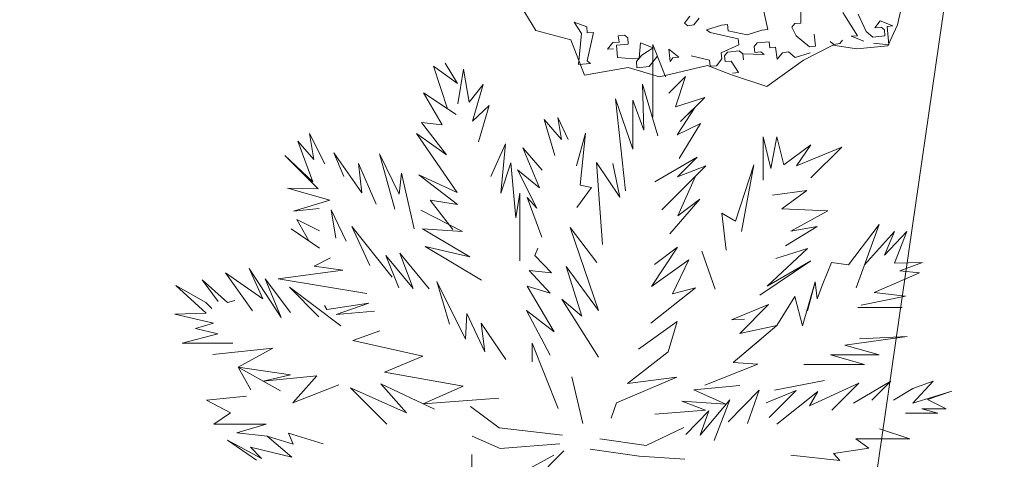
# Model space of a CAD drawing. Header units: millimetres. Extents: x 6487905018 to 6488192500, y 5882180700 to 5882375224.
# Tile 212 of 256: x 6488056913 to 6488058735, y 5882289882 to 5882290696. Entities that reach past the tile are written whole.
import ezdxf
from ezdxf.xclip import XClip

# ---------------------------------------------------------------- set-up
doc = ezdxf.new("R2010")
doc.units = ezdxf.units.MM
doc.header["$MEASUREMENT"] = 0
doc.header["$XCLIPFRAME"] = 2
doc.linetypes.add('L_0_09', pattern=[2500, 2000, -500])
doc.linetypes.add('Wipeout_Contour', pattern=[1000, 0, -1000])
doc.layers.add('drzewa_Nr_pióra__154', color=94, linetype='Continuous', lineweight=5)
doc.layers.add('Zamość 06.10._2_przewod_elektroenergetyczny___projektowany_lub_w_budowie__linia____ob__projektowany_Nr_pióra__1', color=7, linetype='Continuous', lineweight=0)
doc.layers.add('Mapa cyfrowa', color=7, linetype='Continuous')
doc.layers.add('Zamość 06.10._2_Mapa cyfrowa', color=7, linetype='Continuous')

# ---------------------------------------------------------------- blocks, each defined once
blk = doc.blocks.new('Rysunek_1_2')
at = {"color": 254, "linetype": 'Wipeout_Contour', "lineweight": 0, "ltscale": 70061284114.24681}
blk.add_wipeout([(6487915525.867126, 5882181505.900702), (6488146644.289524, 5882181505.900702), (6488146644.289524, 5882373115.540435), (6488107628.768834, 5882373115.540435), (6488107628.768834, 5882320263.490532), (6488101226.436201, 5882320263.490532), (6488101226.436201, 5882373115.540435), (6487915525.867126, 5882373115.540435)], dxfattribs=at).dxf.layer = 'Zamość 06.10._2_Mapa cyfrowa'
at = {"layer": 'Zamość 06.10._2_przewod_elektroenergetyczny___projektowany_lub_w_budowie__linia____ob__projektowany_Nr_pióra__1', "linetype": 'L_0_09', "flags": 128}
blk.add_lwpolyline([(6488054460, 5882297950), (6488056220, 5882299210), (6488059670, 5882297960), (6488052560, 5882248750), (6488032030.000001, 5882244930), (6488029080, 5882261360), (6488026000, 5882260550)], dxfattribs=at)

msp = doc.modelspace()

# ---------------------------------------------------------------- block references
at = {"layer": 'Mapa cyfrowa', "color": 22, "linetype": 'Continuous', "lineweight": 5}
ref = msp.add_blockref('Rysunek_1_2', (0, 0), dxfattribs=at)
XClip(ref).set_block_clipping_path([(6487915525.8671264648, 5882181505.9007024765), (6488146644.2895231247, 5882181505.9007024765), (6488146644.2895231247, 5882373115.5404348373), (6488107628.7688331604, 5882373115.5404348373), (6488107628.7688331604, 5882320263.4905319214), (6488101226.4362001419, 5882320263.4905319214), (6488101226.4362001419, 5882373115.5404348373), (6487915525.8671264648, 5882373115.5404348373)])

# ---------------------------------------------------------------- next in the draw order: linework, layer by layer
at = {"layer": 'drzewa_Nr_pióra__154', "linetype": 'Continuous'}
for p, q in [((6488058359.19963, 5882290740.573852), (6488058358.98901, 5882290689.076516)), ((6488058297.678149, 5882290677.212504), (6488058286.567246, 5882290727.114878)), ((6488057868.310959, 5882290675.508941), (6488057840.991039, 5882290719.90381)), ((6488058463.4899, 5882290665.838303), (6488058436.528155, 5882290708.572806)), ((6488058464.918037, 5882290705.549706), (6488058479.718184, 5882290673.47058)), ((6488058544.478966, 5882290716.488819), (6488058537.648987, 5882290685.75391)), ((6488057952.551879, 5882290670.06303), (6488057938.882285, 5882290691.198077)), ((6488057938.882285, 5882290691.198077), (6488057962.365405, 5882290682.137662)), ((6488058143.274887, 5882290689.339816), (6488058153.465856, 5882290701.878857)), ((6488058149.312202, 5882290684.433053), (6488058143.274887, 5882290689.339816)), ((6488058160.633724, 5882290686.028015), (6488058149.312202, 5882290684.433053)), ((6488058170.44725, 5882290698.102647), (6488058160.633724, 5882290686.028015)), ((6488058184.116844, 5882290676.967599), (6488058211.753616, 5882290685.352986)), ((6488058211.753616, 5882290685.352986), (6488058222.697695, 5882290686.48354)), ((6488058222.697695, 5882290686.48354), (6488058224.292657, 5882290675.162018)), ((6488058347.580523, 5882290688.323407), (6488058342.296316, 5882290681.821682)), ((6488058358.98901, 5882290689.076516), (6488058347.580523, 5882290688.323407)), ((6488058495.569026, 5882290680.638449), (6488058505.759995, 5882290693.177489)), ((6488058505.759995, 5882290693.177489), (6488058529.243114, 5882290684.117074)), ((6488058537.648987, 5882290685.75391), (6488058519.556597, 5882290647.028222)), ((6488057933.195767, 5882290658.43399), (6488057868.310959, 5882290675.508941)), ((6488057946.970088, 5882290612.905823), (6488057952.551879, 5882290670.06303)), ((6488057962.365405, 5882290682.137662), (6488057963.495957, 5882290671.193583)), ((6488057974.904446, 5882290671.946692), (6488057963.285338, 5882290619.696248)), ((6488057963.495957, 5882290671.193583), (6488057974.904446, 5882290671.946692)), ((6488058020.653165, 5882290665.611792), (6488058032.439096, 5882290666.82931)), ((6488058032.439096, 5882290666.82931), (6488058038.476412, 5882290661.922547)), ((6488058190.618568, 5882290671.683393), (6488058184.116844, 5882290676.967599)), ((6488058242.869014, 5882290660.064286), (6488058190.618568, 5882290671.683393)), ((6488058224.292657, 5882290675.162018), (6488058259.097299, 5882290667.696564)), ((6488058259.097299, 5882290667.696564), (6488058286.734071, 5882290676.081951)), ((6488058286.734071, 5882290676.081951), (6488058297.678149, 5882290677.212504)), ((6488058342.296316, 5882290681.821682), (6488058349.928595, 5882290665.593397)), ((6488058385.950754, 5882290646.342012), (6488058383.602682, 5882290669.072021)), ((6488058479.718184, 5882290673.47058), (6488058492.257225, 5882290663.279611)), ((6488058507.354957, 5882290681.855968), (6488058495.569026, 5882290680.638449)), ((6488058513.392273, 5882290676.949204), (6488058507.354957, 5882290681.855968)), ((6488058514.145383, 5882290665.540717), (6488058513.392273, 5882290676.949204)), ((6488058529.243114, 5882290684.117074), (6488058518.299036, 5882290682.986521)), ((6488058518.299036, 5882290682.986521), (6488058521.77766, 5882290649.312432)), ((6488057958.273793, 5882290592.873638), (6488057933.195767, 5882290658.43399)), ((6488058000.64867, 5882290640.998119), (6488058010.83964, 5882290653.53716)), ((6488058010.83964, 5882290653.53716), (6488058022.248127, 5882290654.29027)), ((6488058039.229522, 5882290650.51406), (6488058017.341364, 5882290648.252954)), ((6488058017.341364, 5882290648.252954), (6488058019.225027, 5882290625.900388)), ((6488058022.248127, 5882290654.29027), (6488058020.653165, 5882290665.611792)), ((6488058038.476412, 5882290661.922547), (6488058039.229522, 5882290650.51406)), ((6488058059.40084, 5882290624.094806), (6488058061.959532, 5882290652.862131)), ((6488058061.959532, 5882290652.862131), (6488058085.442651, 5882290643.801716)), ((6488058084.520785, 5882290515.295159), (6488058084.520785, 5882290649.847523)), ((6488058084.520785, 5882290649.847523), (6488058108.050942, 5882290589.603402)), ((6488058211.078588, 5882290634.233095), (6488058243.999566, 5882290649.120207)), ((6488058243.999566, 5882290649.120207), (6488058242.869014, 5882290660.064286)), ((6488058277.673655, 5882290652.598832), (6488058272.389448, 5882290646.097107)), ((6488058300.026221, 5882290654.482494), (6488058277.673655, 5882290652.598832)), ((6488058301.156774, 5882290643.538416), (6488058300.026221, 5882290654.482494)), ((6488058349.928595, 5882290665.593397), (6488058374.542267, 5882290645.588902)), ((6488058418.124338, 5882290648.189021), (6488058363.4845, 5882290620.869102)), ((6488058413.123117, 5882290655.104843), (6488058419.624843, 5882290649.820637)), ((6488058462.519208, 5882290641.359041), (6488058418.124338, 5882290648.189021)), ((6488058419.624843, 5882290649.820637), (6488058430.946364, 5882290651.415599)), ((6488058430.946364, 5882290651.415599), (6488058435.853127, 5882290657.452915)), ((6488058452.081412, 5882290665.085193), (6488058463.4899, 5882290665.838303)), ((6488058475.564531, 5882290656.024776), (6488058452.081412, 5882290665.085193)), ((6488058492.257225, 5882290663.279611), (6488058514.145383, 5882290665.540717)), ((6488058521.77766, 5882290649.312432), (6488058493.010335, 5882290651.871123)), ((6488058012.057158, 5882290641.751229), (6488058000.64867, 5882290640.998119)), ((6488058064.307603, 5882290630.132122), (6488058054.494078, 5882290618.05749)), ((6488058085.442651, 5882290643.801716), (6488058064.307603, 5882290630.132122)), ((6488058116.558048, 5882290618.513015), (6488058114.209976, 5882290641.243025)), ((6488058114.209976, 5882290641.243025), (6488058132.786332, 5882290626.145292)), ((6488058212.67355, 5882290622.911573), (6488058211.078588, 5882290634.233095)), ((6488058222.864519, 5882290635.450614), (6488058217.580313, 5882290628.948889)), ((6488058244.752676, 5882290637.71172), (6488058222.864519, 5882290635.450614)), ((6488058251.254401, 5882290632.427513), (6488058244.752676, 5882290637.71172)), ((6488058290.965805, 5882290630.999375), (6488058251.254401, 5882290632.427513)), ((6488058251.254401, 5882290632.427513), (6488058252.384953, 5882290621.483435)), ((6488058252.384953, 5882290621.483435), (6488058251.254401, 5882290632.427513)), ((6488058272.389448, 5882290646.097107), (6488058273.520001, 5882290635.153028)), ((6488058273.520001, 5882290635.153028), (6488058284.92849, 5882290635.906138)), ((6488058284.92849, 5882290635.906138), (6488058290.965805, 5882290630.999375)), ((6488058312.100853, 5882290644.668969), (6488058301.156774, 5882290643.538416)), ((6488058314.826367, 5882290622.403368), (6488058312.100853, 5882290644.668969)), ((6488058324.639894, 5882290634.478), (6488058314.826367, 5882290622.403368)), ((6488058335.961415, 5882290636.072962), (6488058324.639894, 5882290634.478)), ((6488058348.500456, 5882290625.881993), (6488058335.961415, 5882290636.072962)), ((6488058376.137228, 5882290634.267381), (6488058348.500456, 5882290625.881993)), ((6488058374.542267, 5882290645.588902), (6488058385.950754, 5882290646.342012)), ((6488058519.556597, 5882290647.028222), (6488058462.519208, 5882290641.359041)), ((6488057723.320043, 5882290577.601231), (6488057700.535127, 5882290615.087193)), ((6488057700.535127, 5882290615.087193), (6488057723.320043, 5882290577.601231)), ((6488057969.322654, 5882290614.789485), (6488057946.970088, 5882290612.905823)), ((6488057963.285338, 5882290619.696248), (6488057969.322654, 5882290614.789485)), ((6488058019.225027, 5882290625.900388), (6488058047.992352, 5882290623.341697)), ((6488058047.992352, 5882290623.341697), (6488058059.40084, 5882290624.094806)), ((6488058054.494078, 5882290618.05749), (6488058055.247187, 5882290606.649003)), ((6488058077.977197, 5882290608.997074), (6488058093.074928, 5882290627.573431)), ((6488058121.842254, 5882290625.01474), (6488058116.558048, 5882290618.513015)), ((6488058132.786332, 5882290626.145292), (6488058121.842254, 5882290625.01474)), ((6488058155.516342, 5882290628.493364), (6488058189.943541, 5882290620.563501)), ((6488058189.943541, 5882290620.563501), (6488058191.074093, 5882290609.619423)), ((6488058202.482581, 5882290610.372533), (6488058212.67355, 5882290622.911573)), ((6488058217.580313, 5882290628.948889), (6488058218.710866, 5882290618.00481)), ((6488058218.710866, 5882290618.00481), (6488058229.654944, 5882290619.135364)), ((6488058229.654944, 5882290619.135364), (6488058243.324538, 5882290598.000316)), ((6488058363.4845, 5882290620.869102), (6488058295.95752, 5882290571.860687)), ((6488057704.781436, 5882290530.749992), (6488057678.536765, 5882290609.411283)), ((6488057678.536765, 5882290609.411283), (6488057723.320043, 5882290577.601231)), ((6488057723.946444, 5882290539.745152), (6488057734.065949, 5882290603.99048)), ((6488057734.065949, 5882290603.99048), (6488057744.816966, 5882290543.042058)), ((6488058039.060455, 5882290607.209142), (6488057958.273793, 5882290592.873638)), ((6488058097.115285, 5882290590.134192), (6488058039.060455, 5882290607.209142)), ((6488058055.247187, 5882290606.649003), (6488058077.977197, 5882290608.997074)), ((6488058185.905023, 5882290610.624131), (6488058097.115285, 5882290590.134192)), ((6488058230.299892, 5882290593.549182), (6488058185.905023, 5882290610.624131)), ((6488058191.074093, 5882290609.619423), (6488058202.482581, 5882290610.372533)), ((6488058295.95752, 5882290571.860687), (6488058230.299892, 5882290593.549182)), ((6488058243.324538, 5882290598.000316), (6488058232.38046, 5882290596.869762)), ((6488057744.816966, 5882290543.042058), (6488057770.747646, 5882290575.626074)), ((6488057770.747646, 5882290575.626074), (6488057751.117625, 5882290508.083943)), ((6488058068.168295, 5882290490.930958), (6488058065.898068, 5882290576.250695)), ((6488058065.898068, 5882290576.250695), (6488058093.773589, 5882290480.41313)), ((6488058114.574123, 5882290559.715167), (6488058145.124908, 5882290590.265952)), ((6488058145.124908, 5882290590.265952), (6488058126.870804, 5882290534.162548)), ((6488057694.643688, 5882290500.804197), (6488057659.9848, 5882290560.025673)), ((6488057659.9848, 5882290560.025673), (6488057720.513594, 5882290520.468648)), ((6488058033.972053, 5882290379.010525), (6488058015.771585, 5882290549.314899)), ((6488058015.771585, 5882290549.314899), (6488058047.679612, 5882290456.005967)), ((6488058047.679612, 5882290456.005967), (6488058047.679612, 5882290546.398342)), ((6488058047.679612, 5882290546.398342), (6488058068.168295, 5882290490.930958)), ((6488058126.870804, 5882290534.162548), (6488058180.875827, 5882290551.914967)), ((6488058180.875827, 5882290551.914967), (6488058136.013929, 5882290507.053069)), ((6488057751.117625, 5882290508.083943), (6488057781.667927, 5882290536.625072)), ((6488057781.667927, 5882290536.625072), (6488057761.820505, 5882290469.473357)), ((6488058129.850556, 5882290482.337733), (6488058162.882107, 5882290533.921246)), ((6488058162.882107, 5882290533.921246), (6488058136.013929, 5882290507.053069)), ((6488057703.072495, 5882290445.747736), (6488057656.86472, 5882290505.42427)), ((6488057656.86472, 5882290505.42427), (6488057694.643688, 5882290500.804197)), ((6488057903.360873, 5882290444.264394), (6488057883.842851, 5882290511.022847)), ((6488057883.842851, 5882290511.022847), (6488057915.59772, 5882290474.092722)), ((6488057915.59772, 5882290474.092722), (6488057908.980366, 5882290514.70527)), ((6488057908.980366, 5882290514.70527), (6488057928.311694, 5882290474.223468)), ((6488058172.757463, 5882290503.827771), (6488058129.850556, 5882290482.337733)), ((6488058133.249014, 5882290438.672802), (6488058172.757463, 5882290503.827771)), ((6488057457.026668, 5882290437.160566), (6488057449.37939, 5882290485.143749)), ((6488057449.37939, 5882290485.143749), (6488057477.460111, 5882290428.982306)), ((6488057722.386403, 5882290375.940943), (6488057647.504479, 5882290485.143749)), ((6488057647.504479, 5882290485.143749), (6488057703.072495, 5882290445.747736)), ((6488057943.310978, 5882290425.389339), (6488057960.283599, 5882290485.493489)), ((6488057960.283599, 5882290485.493489), (6488057950.031202, 5882290389.157364)), ((6488057455.307956, 5882290395.442238), (6488057427.538829, 5882290471.103388)), ((6488057427.538829, 5882290471.103388), (6488057457.026668, 5882290437.160566)), ((6488057784.788007, 5882290405.581705), (6488057811.888854, 5882290466.186847)), ((6488057811.888854, 5882290466.186847), (6488057803.508488, 5882290374.380903)), ((6488058289.043927, 5882290398.780835), (6488058289.043927, 5882290479.116735)), ((6488058289.043927, 5882290479.116735), (6488058303.061745, 5882290420.129425)), ((6488058303.061745, 5882290420.129425), (6488058314.284298, 5882290479.116735)), ((6488058314.284298, 5882290479.116735), (6488058327.308595, 5882290426.849621)), ((6488057512.739734, 5882290405.327215), (6488057494.045066, 5882290449.4983)), ((6488057494.045066, 5882290449.4983), (6488057546.453107, 5882290375.20582)), ((6488057606.943438, 5882290344.740142), (6488057578.862716, 5882290447.702786)), ((6488057578.862716, 5882290447.702786), (6488057614.988503, 5882290372.561452)), ((6488057874.829424, 5882290384.483808), (6488057844.06953, 5882290458.623068)), ((6488057844.06953, 5882290458.623068), (6488057880.182557, 5882290417.214419)), ((6488058377.206475, 5882290463.805308), (6488058327.308595, 5882290426.849621)), ((6488058350.645909, 5882290424.99576), (6488058377.206475, 5882290463.805308)), ((6488058434.31195, 5882290459.73984), (6488058350.645909, 5882290424.99576)), ((6488058377.417818, 5882290402.845708), (6488058434.31195, 5882290459.73984)), ((6488057465.173434, 5882290382.88531), (6488057403.807133, 5882290444.251612)), ((6488057403.807133, 5882290444.251612), (6488057455.307956, 5882290395.442238)), ((6488057546.453107, 5882290375.20582), (6488057539.66876, 5882290429.553889)), ((6488057539.66876, 5882290429.553889), (6488057572.622556, 5882290354.100382)), ((6488057803.508488, 5882290374.380903), (6488057821.943767, 5882290430.55629)), ((6488057821.943767, 5882290430.55629), (6488057831.290726, 5882290328.837479)), ((6488057991.663835, 5882290279.944428), (6488057980.634136, 5882290431.558447)), ((6488057980.634136, 5882290431.558447), (6488058023.936584, 5882290367.028845)), ((6488058023.936584, 5882290367.028845), (6488058010.826188, 5882290429.453331)), ((6488058010.826188, 5882290429.453331), (6488058023.936584, 5882290367.028845)), ((6488058166.578724, 5882290441.415391), (6488058088.573456, 5882290395.910958)), ((6488058130.174524, 5882290405.011192), (6488058166.578724, 5882290441.415391)), ((6488057614.988503, 5882290372.561452), (6488057619.423759, 5882290411.821865)), ((6488057619.423759, 5882290411.821865), (6488057642.824359, 5882290308.85922)), ((6488057870.242973, 5882290346.772095), (6488057834.495544, 5882290418.102569)), ((6488057834.495544, 5882290418.102569), (6488057874.829424, 5882290384.483808)), ((6488058101.57379, 5882290343.909622), (6488058182.825877, 5882290425.16171)), ((6488058182.825877, 5882290425.16171), (6488058130.174524, 5882290405.011192)), ((6488058271.842525, 5882290426.751581), (6488058237.558012, 5882290322.586635)), ((6488058248.986065, 5882290303.819813), (6488058271.842525, 5882290426.751581)), ((6488057723.13939, 5882290353.51462), (6488057651.727096, 5882290408.447621)), ((6488057651.727096, 5882290408.447621), (6488057722.386403, 5882290375.940943)), ((6488058163.526072, 5882290405.861904), (6488058118.28056, 5882290360.616393)), ((6488058131.137146, 5882290332.74199), (6488058163.526072, 5882290405.861904)), ((6488057486.677223, 5882290361.736478), (6488057408.818347, 5882290383.741143)), ((6488057408.818347, 5882290383.741143), (6488057465.173434, 5882290382.88531)), ((6488057831.290726, 5882290328.837479), (6488057838.699234, 5882290374.795031)), ((6488057838.699234, 5882290374.795031), (6488057838.699234, 5882290249.577697)), ((6488057971.542619, 5882290384.960379), (6488057943.912095, 5882290347.860222)), ((6488057950.031202, 5882290389.157364), (6488057971.542619, 5882290384.960379)), ((6488058369.961429, 5882290379.719627), (6488058306.245329, 5882290370.810089)), ((6488058323.813055, 5882290345.592963), (6488058369.961429, 5882290379.719627)), ((6488057419.738628, 5882290341.620062), (6488057486.677223, 5882290361.736478)), ((6488057714.460473, 5882290307.535826), (6488057672.33497, 5882290361.618976)), ((6488057672.33497, 5882290361.618976), (6488057723.13939, 5882290353.51462)), ((6488057879.18541, 5882290292.975544), (6488057851.86973, 5882290366.580703)), ((6488057851.86973, 5882290366.580703), (6488057870.242973, 5882290346.772095)), ((6488058116.35127, 5882290299.346315), (6488058171.554529, 5882290363.826395)), ((6488058171.554529, 5882290363.826395), (6488058131.137146, 5882290332.74199)), ((6488057467.354213, 5882290346.476054), (6488057419.738628, 5882290341.620062)), ((6488057498.275414, 5882290291.278975), (6488057489.46734, 5882290343.669252)), ((6488057489.46734, 5882290343.669252), (6488057517.144751, 5882290285.548168)), ((6488057732.45324, 5882290303.497066), (6488057655.529922, 5882290343.315162)), ((6488058408.635522, 5882290342.082815), (6488058323.813055, 5882290345.592963)), ((6488058339.939656, 5882290304.388332), (6488058408.635522, 5882290342.082815)), ((6488057448.316592, 5882290286.276096), (6488057425.978788, 5882290326.019661)), ((6488057425.978788, 5882290326.019661), (6488057467.975029, 5882290305.13922)), ((6488058237.558012, 5882290322.586635), (6488058212.614329, 5882290337.514642)), ((6488058212.614329, 5882290337.514642), (6488058220.571273, 5882290269.4363)), ((6488057468.042883, 5882290272.88142), (6488057415.058508, 5882290308.85922)), ((6488057415.058508, 5882290308.85922), (6488057448.316592, 5882290286.276096)), ((6488057561.063801, 5882290241.025617), (6488057527.456514, 5882290312.900128)), ((6488057527.456514, 5882290312.900128), (6488057602.398482, 5882290219.337016)), ((6488057746.282596, 5882290256.730807), (6488057658.16486, 5882290308.485497)), ((6488057658.16486, 5882290308.485497), (6488057732.45324, 5882290303.497066)), ((6488057984.050771, 5882290157.74484), (6488057931.79311, 5882290311.358627)), ((6488057931.79311, 5882290311.358627), (6488057980.930691, 5882290246.667124)), ((6488058330.009502, 5882290276.935541), (6488058388.677564, 5882290312.836957)), ((6488058388.677564, 5882290312.836957), (6488058339.939656, 5882290304.388332)), ((6488058503.529673, 5882290316.389013), (6488058446.620869, 5882290242.084574)), ((6488058460.846975, 5882290199.573212), (6488058503.529673, 5882290316.389013)), ((6488058532.190697, 5882290303.893034), (6488058476.320765, 5882290241.922531)), ((6488058554.655273, 5882290303.893034), (6488058513.845312, 5882290260.159435)), ((6488058513.845312, 5882290260.159435), (6488058532.190697, 5882290303.893034)), ((6488058532.360834, 5882290245.318238), (6488058554.655273, 5882290303.893034)), ((6488057767.627565, 5882290213.696774), (6488057663.10488, 5882290276.098378)), ((6488057663.10488, 5882290276.098378), (6488057746.282596, 5882290256.730807)), ((6488057871.745322, 5882290273.169559), (6488057866.592127, 5882290259.451423)), ((6488058082.073289, 5882290202.205982), (6488058130.174524, 5882290275.007853)), ((6488058130.174524, 5882290275.007853), (6488058087.786053, 5882290242.493576)), ((6488058200.257881, 5882290197.326755), (6488058175.192987, 5882290267.438791)), ((6488058296.579257, 5882290202.54213), (6488058370.764105, 5882290272.335613)), ((6488058370.764105, 5882290272.335613), (6488058312.580767, 5882290253.488197)), ((6488057457.964771, 5882290239.357531), (6488057487.995543, 5882290255.087934)), ((6488057641.264319, 5882290198.096375), (6488057590.289721, 5882290259.389074)), ((6488057590.289721, 5882290259.389074), (6488057614.743638, 5882290199.656414)), ((6488057671.040246, 5882290197.886465), (6488057616.69885, 5882290263.668155)), ((6488057616.69885, 5882290263.668155), (6488057641.264319, 5882290198.096375)), ((6488057866.592127, 5882290259.451423), (6488057897.102705, 5882290227.160207)), ((6488058151.452964, 5882290251.218512), (6488058082.073289, 5882290202.205982)), ((6488058121.396802, 5882290188.463186), (6488058151.452964, 5882290251.218512)), ((6488058282.961596, 5882290185.817439), (6488058377.203947, 5882290249.497158)), ((6488058377.203947, 5882290249.497158), (6488058296.579257, 5882290202.54213)), ((6488057362.975324, 5882290179.175963), (6488057337.368512, 5882290235.017323)), ((6488057337.368512, 5882290235.017323), (6488057396.650035, 5882290144.534998)), ((6488057391.345899, 5882290215.880831), (6488057510.876131, 5882290232.207347)), ((6488057510.876131, 5882290232.207347), (6488057457.964771, 5882290239.357531)), ((6488057897.102705, 5882290227.160207), (6488057856.079504, 5882290231.466154)), ((6488057856.079504, 5882290231.466154), (6488057894.658217, 5882290189.489651)), ((6488057953.526785, 5882290147.264606), (6488057924.537255, 5882290238.743964)), ((6488057924.537255, 5882290238.743964), (6488057984.050771, 5882290157.74484)), ((6488058415.166299, 5882290246.111851), (6488058399.657186, 5882290206.946913)), ((6488058446.620869, 5882290242.084574), (6488058415.166299, 5882290246.111851)), ((6488058583.74134, 5882290246.465384), (6488058532.360834, 5882290245.318238)), ((6488058541.719454, 5882290231.02362), (6488058583.74134, 5882290246.465384)), ((6488058578.046802, 5882290227.184673), (6488058541.719454, 5882290231.02362)), ((6488057280.376264, 5882290173.926969), (6488057250.735502, 5882290214.48801)), ((6488057250.735502, 5882290214.48801), (6488057297.437806, 5882290172.366087)), ((6488057343.608672, 5882290157.015319), (6488057293.687389, 5882290227.217122)), ((6488057293.687389, 5882290227.217122), (6488057362.975324, 5882290179.175963)), ((6488057396.650035, 5882290144.534998), (6488057367.009274, 5882290216.296842)), ((6488057367.009274, 5882290216.296842), (6488057413.810475, 5882290153.895239)), ((6488057555.20727, 5882290189.306245), (6488057391.345899, 5882290215.880831)), ((6488057737.986804, 5882290104.493969), (6488057685.023396, 5882290211.195383)), ((6488057685.023396, 5882290211.195383), (6488057708.346043, 5882290132.574691)), ((6488058361.833277, 5882290129.341891), (6488058385.315343, 5882290210.89526)), ((6488058385.315343, 5882290210.89526), (6488058370.988667, 5882290156.890515)), ((6488058388.670311, 5882290179.201919), (6488058385.315343, 5882290210.89526)), ((6488058494.19251, 5882290190.661847), (6488058578.046802, 5882290227.184673)), ((6488057257.780975, 5882290152.558725), (6488057201.645025, 5882290203.816521)), ((6488057201.645025, 5882290203.816521), (6488057257.629853, 5882290172.177314)), ((6488057466.851838, 5882290146.095038), (6488057412.250436, 5882290200.696441)), ((6488057412.250436, 5882290200.696441), (6488057507.412881, 5882290128.934597)), ((6488057894.658217, 5882290189.489651), (6488057852.371407, 5882290202.625882)), ((6488057852.371407, 5882290202.625882), (6488057902.292689, 5882290118.383718)), ((6488058081.176716, 5882290134.243895), (6488058163.975393, 5882290199.605915)), ((6488058163.975393, 5882290199.605915), (6488058121.396802, 5882290188.463186)), ((6488058399.657186, 5882290206.946913), (6488058388.670311, 5882290179.201919)), ((6488057297.437806, 5882290172.366087), (6488057311.290236, 5882290175.839496)), ((6488057984.381894, 5882290070.966825), (6488057916.043013, 5882290178.575891)), ((6488057916.043013, 5882290178.575891), (6488057953.526785, 5882290147.264606)), ((6488058314.028506, 5882290129.808462), (6488058347.423636, 5882290183.323015)), ((6488058347.423636, 5882290183.323015), (6488058361.833277, 5882290129.341891)), ((6488058470.373729, 5882290167.487354), (6488058552.226284, 5882290184.205446)), ((6488058552.226284, 5882290184.205446), (6488058494.19251, 5882290190.661847)), ((6488057257.629853, 5882290172.177314), (6488057268.740055, 5882290161.171986)), ((6488057481.283928, 5882290159.304804), (6488057476.918295, 5882290166.785643)), ((6488057476.918295, 5882290166.785643), (6488057481.283928, 5882290159.304804)), ((6488057559.083872, 5882290171.42508), (6488057481.283928, 5882290159.304804)), ((6488057498.765479, 5882290150.063726), (6488057559.083872, 5882290171.42508)), ((6488057569.586084, 5882290156.116006), (6488057498.765479, 5882290150.063726)), ((6488057902.292689, 5882290118.383718), (6488057850.811367, 5882290157.38472)), ((6488057850.811367, 5882290157.38472), (6488057894.901806, 5882290074.965318)), ((6488058298.796246, 5882290168.428578), (6488058230.472323, 5882290140.112693)), ((6488058245.551187, 5882290115.183519), (6488058298.796246, 5882290168.428578)), ((6488058464.433846, 5882290162.928256), (6488058546.212369, 5882290162.928256)), ((6488057200.084985, 5882290150.775158), (6488057257.780975, 5882290152.558725)), ((6488057271.71169, 5882290134.309258), (6488057200.084985, 5882290150.775158)), ((6488057740.642413, 5882290152.297288), (6488057737.986804, 5882290104.493969)), ((6488057773.867726, 5882290081.093369), (6488057740.642413, 5882290152.297288)), ((6488058230.472323, 5882290140.112693), (6488058254.577288, 5882290141.668678)), ((6488057238.231052, 5882290124.176417), (6488057271.71169, 5882290134.309258)), ((6488057279.612843, 5882290114.644602), (6488057238.231052, 5882290124.176417)), ((6488057529.466609, 5882290102.074003), (6488057579.443448, 5882290120.182597)), ((6488057812.868728, 5882290067.053007), (6488057767.283735, 5882290134.395343)), ((6488057767.283735, 5882290134.395343), (6488057773.867726, 5882290081.093369)), ((6488058129.910236, 5882290137.059611), (6488058058.478266, 5882290086.309936)), ((6488058112.885687, 5882290080.82153), (6488058129.910236, 5882290137.059611)), ((6488058233.430822, 5882290061.540001), (6488058314.028506, 5882290129.808462)), ((6488058314.028506, 5882290129.808462), (6488058245.551187, 5882290115.183519)), ((6488057213.520018, 5882290097.369189), (6488057279.612843, 5882290114.644602)), ((6488057659.202647, 5882290073.153825), (6488057529.466609, 5882290102.074003)), ((6488058233.430822, 5882290061.540001), (6488058284.592267, 5882290104.724914)), ((6488058284.592267, 5882290104.724914), (6488058233.430822, 5882290061.540001)), ((6488058440.16207, 5882290093.630783), (6488058555.198199, 5882290109.714904)), ((6488058555.198199, 5882290109.714904), (6488058466.976709, 5882290105.232675)), ((6488057307.095252, 5882290097.369189), (6488057213.520018, 5882290097.369189)), ((6488057381.447725, 5882290087.849885), (6488057270.286788, 5882290075.893234)), ((6488057317.087991, 5882290052.492633), (6488057381.447725, 5882290087.849885)), ((6488057861.496223, 5882290096.900894), (6488057861.229971, 5882290062.372888)), ((6488057909.473815, 5882289976.533593), (6488057861.496223, 5882290096.900894)), ((6488058503.529673, 5882290075.514255), (6488058440.16207, 5882290093.630783)), ((6488057587.910949, 5882290043.652407), (6488057659.202647, 5882290073.153825)), ((6488058037.872153, 5882290022.801373), (6488058112.885687, 5882290080.82153)), ((6488058476.57218, 5882290057.799501), (6488058413.772252, 5882290075.514255)), ((6488058413.772252, 5882290075.514255), (6488058503.529673, 5882290075.514255)), ((6488057414.194693, 5882290038.716247), (6488057317.087991, 5882290052.492633)), ((6488057340.944676, 5882290010.846027), (6488057317.087991, 5882290052.492633)), ((6488057317.087991, 5882290052.492633), (6488057395.334446, 5882290008.848289)), ((6488058180.775578, 5882290019.615393), (6488058278.883901, 5882290058.046376)), ((6488058278.883901, 5882290058.046376), (6488058233.430822, 5882290061.540001)), ((6488058364.166914, 5882290057.799501), (6488058476.57218, 5882290057.799501)), ((6488057363.526276, 5882290026.717918), (6488057414.194693, 5882290038.716247)), ((6488057462.886864, 5882290036.413213), (6488057363.526276, 5882290026.717918)), ((6488057418.490596, 5882289986.97095), (6488057462.886864, 5882290036.413213)), ((6488057733.562052, 5882290017.544296), (6488057587.910949, 5882290043.652407)), ((6488057934.666322, 5882290034.863751), (6488057955.129791, 5882289948.395095)), ((6488058128.976613, 5882290034.071956), (6488058017.513633, 5882289986.619451)), ((6488058037.872153, 5882290022.801373), (6488058128.976613, 5882290034.071956)), ((6488057503.883202, 5882290020.001505), (6488057418.490596, 5882289986.97095)), ((6488057592.466266, 5882289947.067204), (6488057525.029109, 5882290014.504361)), ((6488057525.029109, 5882290014.504361), (6488057628.657804, 5882289968.569786)), ((6488057628.657804, 5882289968.569786), (6488057581.545985, 5882290021.949129)), ((6488057581.545985, 5882290021.949129), (6488057680.574786, 5882289975.107598)), ((6488057659.810246, 5882289984.929417), (6488057733.562052, 5882290017.544296)), ((6488058160.693872, 5882290011.035989), (6488058245.501507, 5882290018.541153)), ((6488058220.102305, 5882289984.370564), (6488058160.693872, 5882290011.035989)), ((6488058224.00552, 5882289951.487432), (6488058281.472748, 5882290010.502974)), ((6488058281.472748, 5882290010.502974), (6488058260.177865, 5882289948.482797)), ((6488058310.184667, 5882290010.037452), (6488058402.509102, 5882290028.362341)), ((6488058466.016486, 5882290023.234717), (6488058374.431992, 5882289981.093199)), ((6488058416.181872, 5882289973.400104), (6488058466.016486, 5882290023.234717)), ((6488058525.059669, 5882290027.026482), (6488058456.266235, 5882289986.400437)), ((6488058489.850431, 5882289991.817244), (6488058525.059669, 5882290027.026482)), ((6488058565.773496, 5882290013.083752), (6488058530.249749, 5882289991.686348)), ((6488058565.685714, 5882289986.400437), (6488058603.510442, 5882290027.117811)), ((6488058603.510442, 5882290027.117811), (6488058565.773496, 5882290013.083752)), ((6488057258.449172, 5882289991.635412), (6488057332.758314, 5882289999.38527)), ((6488057799.832971, 5882289995.212289), (6488057659.810246, 5882289984.929417)), ((6488058227.43092, 5882289992.426136), (6488058172.649939, 5882289927.218)), ((6488058198.370442, 5882289916.954401), (6488058227.43092, 5882289992.426136)), ((6488058350.13364, 5882290009.389738), (6488058294.577055, 5882289986.999747)), ((6488058299.831044, 5882289959.509688), (6488058350.13364, 5882290009.389738)), ((6488058390.279422, 5882290007.773096), (6488058314.345922, 5882289947.399436)), ((6488058374.431992, 5882289981.093199), (6488058390.279422, 5882290007.773096)), ((6488058638.270911, 5882290008.067661), (6488058565.685714, 5882289986.400437)), ((6488058593.121229, 5882289993.028243), (6488058638.270911, 5882290008.067661)), ((6488058627.4373, 5882289975.548459), (6488058593.121229, 5882289993.028243)), ((6488057302.83174, 5882289968.480096), (6488057258.449172, 5882289991.635412)), ((6488057800.388408, 5882289940.689761), (6488057747.347045, 5882289979.690763)), ((6488058017.513633, 5882289986.619451), (6488058007.865306, 5882289958.622203)), ((6488058182.259134, 5882289973.084464), (6488058138.499578, 5882289989.692238)), ((6488058138.499578, 5882289989.692238), (6488058220.102305, 5882289984.370564)), ((6488058612.270244, 5882289967.859173), (6488058582.358285, 5882289975.548459)), ((6488058582.358285, 5882289975.548459), (6488058627.4373, 5882289975.548459)), ((6488057271.927918, 5882289947.591526), (6488057302.83174, 5882289968.480096)), ((6488058088.667226, 5882289965.661479), (6488058182.259134, 5882289973.084464)), ((6488058188.389983, 5882289972.236417), (6488058145.722723, 5882289928.078023)), ((6488058172.649939, 5882289927.218), (6488058188.389983, 5882289972.236417)), ((6488058552.2685, 5882289967.859173), (6488058612.270244, 5882289967.859173)), ((6488057368.804181, 5882289947.591526), (6488057271.927918, 5882289947.591526)), ((6488057314.610615, 5882289930.981053), (6488057368.804181, 5882289947.591526)), ((6488057917.391414, 5882289926.649401), (6488057800.388408, 5882289940.689761)), ((6488058141.891223, 5882289940.9548), (6488058072.209791, 5882289907.53371)), ((6488058504.256799, 5882289938.645021), (6488058560.268908, 5882289920.315407)), ((6488057370.933352, 5882289925.132752), (6488057314.610615, 5882289930.981053)), ((6488057416.478603, 5882289886.553442), (6488057370.933352, 5882289925.132752)), ((6488057370.933352, 5882289925.132752), (6488057418.895485, 5882289910.344386)), ((6488057418.895485, 5882289910.344386), (6488057410.656594, 5882289930.549559)), ((6488057410.656594, 5882289930.549559), (6488057474.755464, 5882289910.687937)), ((6488057802.460001, 5882289902.012331), (6488057750.467125, 5882289925.08936)), ((6488058072.209791, 5882289907.53371), (6488057986.943095, 5882289920.227105)), ((6488058560.268908, 5882289920.315407), (6488058460.59968, 5882289920.315407)), ((6488058460.59968, 5882289920.315407), (6488058484.32338, 5882289903.11614)), ((6488057351.071731, 5882289880.895505), (6488057297.806473, 5882289917.910345)), ((6488057297.806473, 5882289917.910345), (6488057360.692432, 5882289883.948264)), ((6488057360.692432, 5882289883.948264), (6488057340.11605, 5882289904.528409)), ((6488057340.11605, 5882289904.528409), (6488057416.478603, 5882289886.553442)), ((6488057912.711293, 5882289911.049), (6488057802.460001, 5882289902.012331)), ((6488058484.32338, 5882289903.11614), (6488058419.424905, 5882289892.806355)), ((6488057749.443718, 5882289866.752618), (6488057750.030313, 5882289890.905762)), ((6488057796.020295, 5882289832.526982), (6488057901.214806, 5882289889.987194)), ((6488057860.778567, 5882289838.318666), (6488057920.309696, 5882289897.849796)), ((6488058059.504251, 5882289887.839236), (6488057968.872736, 5882289900.794336)), ((6488058144.096437, 5882289882.822674), (6488058059.504251, 5882289887.839236)), ((6488058431.151322, 5882289879.822116), (6488058340.352668, 5882289890.002424)), ((6488058419.424905, 5882289892.806355), (6488058431.151322, 5882289879.822116))]:
    msp.add_line(p, q, dxfattribs=at)

doc.saveas('drawing.dxf')
